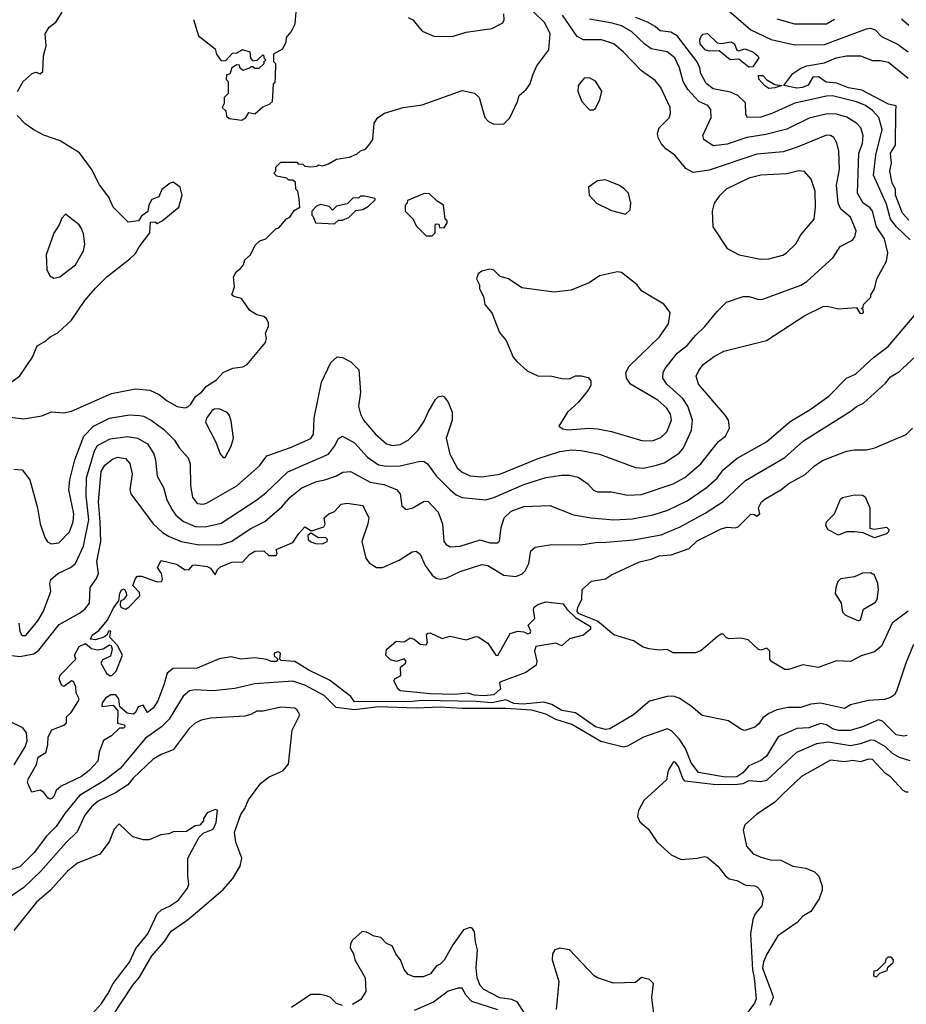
# Model space of a CAD drawing. Extents: x 1793424 to 1900092, y 321114 to 470632.
# Tile 245 of 256: x 1867094 to 1871545, y 441501 to 446446. Entities that reach past the tile are written whole.
import ezdxf

# ---------------------------------------------------------------- set-up
doc = ezdxf.new("R2010")
doc.units = 0

msp = doc.modelspace()

# ---------------------------------------------------------------- linework, layer by layer
at = {"layer": '0CON05XD'}
for points in [[(1867005, 444454.4), (1867115, 444440.8), (1867205, 444456.2), (1867254.1, 444475.9), (1867315, 444471.2), (1867355, 444480), (1867555, 444568.6), (1867675, 444592.5), (1867747.5, 444585), (1867794.2, 444564.2), (1867835, 444532), (1867885, 444503.8), (1867925, 444496.7), (1867938.3, 444501.7), (1867953.3, 444515), (1867976.1, 444553.9), (1868006.7, 444575), (1868032.5, 444605), (1868083, 444637), (1868116.4, 444673.6), (1868165, 444696.7), (1868215, 444702.5), (1868236.4, 444713.6), (1868327.5, 444825), (1868332.5, 444845), (1868328.3, 444871.7), (1868342.5, 444905), (1868342.5, 444925), (1868333, 444943), (1868320, 444955), (1868285, 444963.3), (1868250, 444985), (1868207.5, 445045), (1868170, 445055), (1868160, 445065), (1868172.5, 445105), (1868167.5, 445155), (1868180.7, 445179.3), (1868203, 445197), (1868217.5, 445215), (1868225, 445240), (1868252.5, 445265), (1868277, 445313), (1868300, 445335), (1868330, 445345), (1868380, 445395), (1868395, 445400), (1868433.6, 445446.4), (1868450, 445455), (1868471.7, 445488.3), (1868500, 445505), (1868497.5, 445545), (1868490, 445585), (1868480, 445595), (1868478.3, 445628.3), (1868465, 445640), (1868445, 445640), (1868435, 445650), (1868385, 445660), (1868370, 445675), (1868380, 445685), (1868380, 445705), (1868405, 445730), (1868485, 445730), (1868491.7, 445721.7), (1868515, 445720), (1868525, 445710), (1868555, 445707.5), (1868585, 445710), (1868595, 445717.5), (1868615, 445712.5), (1868645, 445722.5), (1868685, 445746.2), (1868750, 445755), (1868788.3, 445771.7), (1868805, 445787.5), (1868830, 445795), (1868847.5, 445815), (1868867.5, 445845), (1868873, 445927), (1868892.5, 445955), (1868925, 445976.7), (1869020, 446005), (1869115, 446018), (1869315, 446090), (1869377, 446077), (1869400, 446055), (1869430, 445955), (1869447.5, 445935), (1869475, 445921.2), (1869525, 445923.3), (1869555, 445952.5), (1869594, 446035), (1869601.2, 446065), (1869636.7, 446095), (1869656, 446124), (1869670.7, 446169.3), (1869690, 446215), (1869750, 446295), (1869756.9, 446375), (1869730.7, 446430.7), (1869562.5, 446595)], [(1870604.5, 446534.5), (1870764.2, 446395), (1870866.3, 446346.3), (1870985, 446319.5), (1871135, 446321.8), (1871345, 446400.5), (1871365, 446403.1), (1871388.8, 446395), (1871421.3, 446361.3), (1871505, 446321.9), (1871531.1, 446301.1), (1871554.7, 446284.7)], [(1867065, 444188.8), (1867106.1, 444186.1), (1867145.8, 444135.8), (1867184, 443995), (1867196.2, 443915), (1867220, 443845), (1867233, 443823), (1867252.9, 443812.9), (1867290.9, 443819.1), (1867345, 443874), (1867363.5, 443925), (1867365.5, 443965), (1867341.5, 444085), (1867345.6, 444135), (1867371.5, 444235), (1867416.5, 444355), (1867465, 444404.5), (1867545.4, 444444.6), (1867645, 444461.1), (1867695, 444458.1), (1867715, 444454.4), (1867754, 444434), (1867817.8, 444387.8), (1867870.8, 444335), (1867895, 444296.2), (1867940.8, 444245), (1867950.6, 444215), (1867952.5, 444105), (1867962.3, 444047.7), (1867985, 444016.2), (1868015, 444012.5), (1868031.7, 444018.3), (1868185, 444104.3), (1868298, 444205), (1868335, 444256), (1868453.2, 444296.8), (1868555, 444342), (1868568.6, 444365), (1868572, 444445), (1868609.2, 444625), (1868656, 444725), (1868687.7, 444752.3), (1868715, 444750), (1868757, 444727), (1868796.8, 444686.8), (1868804.4, 444575), (1868794.4, 444504.4), (1868804.3, 444465), (1868820.8, 444435), (1868880, 444365), (1868935, 444315.8), (1868965, 444307.1), (1869005, 444312.9), (1869043.8, 444335), (1869094, 444385), (1869125, 444430), (1869144.3, 444475.7), (1869181.7, 444538.3), (1869195, 444552.5), (1869215, 444556.7), (1869225, 444552.5), (1869245.8, 444525.8), (1869266, 444475), (1869266, 444435), (1869234.4, 444345), (1869253.7, 444263.7), (1869290, 444195), (1869315, 444173.1), (1869355, 444155.6), (1869415, 444149.4), (1869505, 444164.4), (1869697, 444243), (1869805, 444277.5), (1869865, 444285.6), (1869913.2, 444283.2), (1870005, 444264.3), (1870185, 444197.5), (1870225, 444194.3), (1870290.5, 444209.5), (1870328.9, 444221.1), (1870405, 444269.2), (1870425.8, 444295), (1870467.5, 444385), (1870471.9, 444435), (1870448.9, 444505), (1870423.1, 444543.1), (1870342.5, 444615), (1870322.5, 444645), (1870324.2, 444675), (1870334.2, 444695), (1870395, 444772), (1870445, 444810), (1870487.9, 444862.1), (1870534, 444905), (1870595, 444981.2), (1870642.7, 445027.3), (1870726.1, 445056.1), (1870756.1, 445056.1), (1870805, 445041.2), (1870825, 445042), (1871015, 445112.5), (1871045, 445131.2), (1871178.7, 445251.3), (1871213.3, 445306.7), (1871275, 445338.8), (1871286, 445355), (1871293.8, 445385), (1871265, 445454), (1871215.7, 445495), (1871203.6, 445525), (1871193.8, 445615), (1871210.5, 445695), (1871205.6, 445785.6), (1871197, 445827), (1871181.2, 445855), (1871165, 445864.2), (1871145, 445865.7), (1870996.7, 445805), (1870926.9, 445783.1), (1870795, 445770.5), (1870555, 445689.5), (1870475, 445679.2), (1870438.1, 445698.1), (1870383.3, 445765), (1870337.3, 445797.3), (1870313.8, 445825), (1870298.8, 445855), (1870296.2, 445875), (1870305, 445902.5), (1870355, 445952.5), (1870361.2, 445975), (1870358.8, 446005), (1870312.5, 446105), (1870285, 446141.2), (1870215, 446189.2), (1870124.2, 446285), (1870076, 446325), (1870015, 446344.4), (1869925, 446344.4), (1869892.2, 446362.2), (1869818.5, 446468.5)], [(1867084, 446085), (1867112.5, 446135), (1867157.5, 446175), (1867175, 446182.5), (1867196.4, 446173.6), (1867210, 446185), (1867213.3, 446265), (1867226.7, 446315), (1867222.5, 446375), (1867242.3, 446407.7), (1867275.8, 446434.2), (1867307, 446483)], [(1867967, 446447), (1867992.5, 446365), (1868075, 446300), (1868083, 446273), (1868105, 446240), (1868128.3, 446241.7), (1868161.7, 446278.3), (1868185, 446280), (1868213.3, 446296.7), (1868250, 446285), (1868252.5, 446252.5), (1868265, 446240), (1868287, 446243), (1868315, 446270), (1868320, 446265), (1868320, 446255), (1868330, 446245), (1868320, 446235), (1868320, 446225), (1868295, 446200), (1868275, 446200), (1868265, 446210), (1868255, 446210), (1868248.3, 446201.7), (1868215, 446190), (1868201.7, 446201.7), (1868198.3, 446218.3), (1868185, 446220), (1868160, 446205), (1868148.3, 446171.7), (1868131.7, 446168.3), (1868130, 446145), (1868140, 446135), (1868140, 446075), (1868120, 446055), (1868120, 446025), (1868110, 446005), (1868128.3, 445988.3), (1868131.7, 445961.7), (1868145, 445950), (1868209.3, 445940.7), (1868230, 445955), (1868245, 445980), (1868275, 445972.5), (1868315, 446007.5), (1868348.3, 446021.7), (1868362.5, 446035), (1868368.3, 446121.7), (1868377, 446133), (1868378.3, 446158.3), (1868380, 446225), (1868370, 446235), (1868370, 446275), (1868415, 446300), (1868432.5, 446335), (1868433, 446357), (1868457.5, 446385), (1868477.5, 446425), (1868482.5, 446485)], [(1869045, 446457.5), (1869067.5, 446445), (1869115, 446387.5), (1869173.6, 446363.6), (1869265, 446361.2), (1869335, 446382.5), (1869465, 446402), (1869519.3, 446430.7), (1869526.7, 446445), (1869523.8, 446475)], [(1871565, 445340.8), (1871495, 445406.5), (1871465.4, 445445), (1871445, 445520), (1871380.5, 445665), (1871392.7, 445765), (1871424.6, 445895), (1871407.8, 445955), (1871375, 445989.4), (1871340, 446015), (1871295, 446032.7), (1871175, 446063.9), (1871145, 446062.5), (1870985, 446026.5), (1870870, 445975), (1870815, 445955.6), (1870747.5, 445955), (1870739.3, 445969.3), (1870737.6, 446027.6), (1870700, 446065), (1870662, 446082), (1870575, 446098.9), (1870540, 446125), (1870512.9, 446175), (1870508.1, 446205), (1870494.7, 446234.7), (1870395.3, 446365.3), (1870362.6, 446382.6), (1870310.2, 446390.2), (1870285, 446412.1), (1870245, 446433.8), (1870186.9, 446456.9)], [(1867090, 443415), (1867094.3, 443375), (1867105, 443353.8), (1867125, 443354.2), (1867185, 443427.5), (1867214.4, 443475), (1867250, 443575), (1867246.2, 443615), (1867251.2, 443635), (1867285, 443664), (1867348.8, 443695), (1867374.5, 443715.5), (1867415, 443801.2), (1867441.3, 443935), (1867428.4, 444055), (1867429.6, 444145), (1867469.8, 444280.2), (1867485, 444307.1), (1867549.1, 444340.9), (1867635, 444353.5), (1867685, 444344.4), (1867735, 444315.7), (1867767.8, 444265), (1867776.7, 444235), (1867784.3, 444154.3), (1867816.6, 444096.6), (1867833.1, 444035), (1867858.9, 443985), (1867878.1, 443958.1), (1867916, 443926), (1867975, 443900), (1868025, 443899.5), (1868105, 443918.1), (1868285.4, 444034.6), (1868330.2, 444069.8), (1868440, 444175), (1868645, 444264.3), (1868675, 444303.8), (1868695, 444343.3), (1868715, 444353.8), (1868775, 444321.4), (1868839.8, 444249.8), (1868895, 444210.9), (1868935, 444204.4), (1869005, 444205.5), (1869105, 444229.2), (1869125, 444228), (1869142, 444215), (1869185, 444155.8), (1869255.8, 444085), (1869285, 444060), (1869315, 444045.7), (1869434.3, 444034.3), (1869475, 444046.5), (1869625, 444112.2), (1869735, 444146.9), (1869815, 444159.4), (1869855, 444158.6), (1869897.9, 444147.9), (1869946.2, 444115), (1869975, 444083.8), (1869994.3, 444074.3), (1870065, 444074.3), (1870145, 444058.6), (1870215, 444061.9), (1870375, 444115.6), (1870433, 444147), (1870513.8, 444216.2), (1870603, 444327), (1870636.7, 444355), (1870657.5, 444395), (1870652.5, 444435), (1870635, 444460), (1870502, 444615), (1870490, 444655), (1870503.8, 444685), (1870525.7, 444714.3), (1870580, 444755), (1870628.8, 444781.2), (1870842.5, 444835), (1871035, 444960.8), (1871127.5, 445005), (1871147.7, 445007.7), (1871205, 444993.8), (1871295, 445000), (1871311.7, 444971.7), (1871325, 444970), (1871330, 444975), (1871328.3, 444988.3), (1871320, 444995), (1871328.3, 445001.7), (1871330, 445015), (1871367, 445053), (1871367.5, 445065), (1871386.2, 445095), (1871396.7, 445145), (1871445, 445232.5), (1871452.5, 445275), (1871435.3, 445345.3), (1871396.2, 445405), (1871374.6, 445484.6), (1871362.4, 445502.4), (1871328.6, 445525), (1871299.4, 445575), (1871307.5, 445775), (1871324.6, 445825), (1871328.1, 445865), (1871316.4, 445903.6), (1871296, 445925), (1871246.1, 445956.1), (1871195, 445971.5), (1871147.1, 445972.9), (1871058, 445952), (1870945, 445896.5), (1870840.2, 445869.8), (1870745, 445854.5), (1870645, 445821.5), (1870575, 445812.5), (1870528.8, 445845), (1870522.9, 445865), (1870565.6, 445955), (1870564.2, 445995), (1870548, 446015), (1870504.2, 446035), (1870448.1, 446095), (1870424.4, 446135), (1870406.9, 446205), (1870382.9, 446255), (1870345, 446284.3), (1870265, 446300), (1870232.6, 446322.6), (1870165, 446386.7), (1870116, 446415), (1870068.4, 446428.4), (1869955, 446447.8)], [(1870895, 446450.6), (1870984.5, 446424.5), (1871145, 446424.4), (1871185, 446447.8)], [(1871520.3, 446450.3), (1871558, 446418)], [(1870755, 446208.1), (1870705, 446247.5), (1870660, 446245), (1870605, 446289.2), (1870555, 446287.8), (1870535, 446294.4), (1870510.4, 446325), (1870508.5, 446345), (1870515, 446363.8), (1870525, 446374), (1870547, 446377), (1870595, 446328.9), (1870615, 446326.4), (1870665.5, 446335.5), (1870682.5, 446325), (1870695, 446292.5), (1870705, 446290), (1870735, 446299.4), (1870775, 446284.4), (1870800, 446265), (1870804.2, 446255), (1870775, 446208.9), (1870755, 446208.1)], [(1871558.5, 445438.5), (1871525.4, 445475), (1871491.2, 445565), (1871490.4, 445595), (1871473.6, 445625), (1871463.1, 445685), (1871470, 445725), (1871466.5, 445775), (1871490.4, 445815), (1871492.7, 445982.7), (1871493.3, 446013.3), (1871455, 446022.5), (1871322, 446092), (1871255, 446103.2), (1871196.9, 446126.9), (1871142.8, 446132.8), (1871105, 446158.8), (1871075, 446156.7), (1871053.2, 446116.8), (1871023.3, 446105), (1870995, 446102.3), (1870930, 446115), (1870975, 446175.8), (1871015, 446202.5), (1871045, 446214), (1871135, 446230), (1871192.5, 446255), (1871245, 446264.2), (1871315, 446264.2), (1871375, 446240.8), (1871415, 446241.1), (1871455, 446233.3), (1871555, 446151.9)], [(1870855, 446100), (1870835, 446113.8), (1870805, 446147.5), (1870803.8, 446165), (1870825, 446165.8), (1870844.2, 446144.2), (1870885, 446120), (1870920, 446115), (1870885, 446103.8), (1870855, 446100)], [(1869975, 445992.5), (1869985, 446000), (1870006.7, 446045), (1870017, 446087), (1869985, 446137.5), (1869955, 446153.3), (1869928.3, 446151.7), (1869897.5, 446115), (1869896.7, 446085), (1869916.7, 446035), (1869955, 445992.5), (1869975, 445992.5)], [(1867055, 444626.7), (1867095, 444657.5), (1867158.3, 444751.7), (1867182.3, 444807.7), (1867220.7, 444829.3), (1867246.4, 444853.6), (1867285, 444873.3), (1867355, 444936.2), (1867422, 445035), (1867475, 445098), (1867531.2, 445155), (1867647.5, 445245), (1867675, 445272.5), (1867693.3, 445305), (1867747.5, 445375), (1867751.7, 445428.3), (1867775, 445430), (1867785, 445422.5), (1867810, 445435), (1867892.5, 445505), (1867910, 445565), (1867900, 445605), (1867865, 445630), (1867850, 445625), (1867807, 445593), (1867793, 445557), (1867757, 445543), (1867742.5, 445515), (1867737, 445483), (1867705, 445460), (1867690, 445435), (1867638.3, 445428.3), (1867563.3, 445505), (1867541.2, 445555), (1867495, 445616.7), (1867454, 445695), (1867395, 445776.7), (1867297.7, 445837.7), (1867215, 445866.7), (1867165, 445892.5), (1867122.3, 445922.3), (1867082, 445965)], [(1870812.7, 445242.7), (1870855, 445244.3), (1870925.8, 445264.2), (1870944.2, 445275.8), (1870990.5, 445319.5), (1871016, 445365), (1871082, 445445), (1871090, 445505), (1871086.7, 445585), (1871068, 445645), (1871034.2, 445684.2), (1871005, 445687.1), (1870945, 445671.9), (1870815, 445665.5), (1870755, 445649.4), (1870641.2, 445595), (1870605, 445560), (1870580, 445525), (1870570, 445485), (1870573.8, 445405), (1870645, 445296.7), (1870705.9, 445265.9), (1870812.7, 445242.7)], [(1870135, 445470), (1870158.3, 445491.7), (1870162.5, 445525), (1870150, 445575), (1870130, 445595), (1870105, 445612.5), (1870035, 445642.5), (1869995, 445637.5), (1869950, 445605), (1869952.5, 445565), (1869990, 445525), (1870065, 445487.5), (1870135, 445470)], [(1869165, 445360), (1869180, 445375), (1869180, 445415), (1869185, 445420), (1869198.3, 445418.3), (1869201.7, 445401.7), (1869225, 445400), (1869240, 445425), (1869240, 445435), (1869230, 445445), (1869222.5, 445515), (1869190, 445535), (1869151.7, 445571.7), (1869125, 445572.5), (1869041.7, 445538.3), (1869040, 445525), (1869030, 445515), (1869030, 445485), (1869070, 445445), (1869085, 445410), (1869135, 445360), (1869165, 445360)], [(1868675, 445420), (1868695, 445440), (1868715, 445440), (1868747, 445453), (1868781.7, 445488.3), (1868817, 445493), (1868845, 445510), (1868878.3, 445541.7), (1868878.3, 445548.3), (1868825, 445560), (1868805, 445560), (1868795, 445550), (1868768.3, 445551.7), (1868738.3, 445521.7), (1868685, 445510), (1868665, 445490), (1868647, 445507), (1868605, 445517.5), (1868585, 445510), (1868560, 445485), (1868560, 445465), (1868568.3, 445458.3), (1868580, 445425), (1868675, 445420)], [(1867265, 445147.5), (1867295, 445153.8), (1867373.8, 445215), (1867413.8, 445285), (1867421.7, 445318.3), (1867415, 445370), (1867405, 445397.5), (1867392.5, 445415), (1867325, 445470), (1867305, 445450), (1867292.5, 445415), (1867266.4, 445373.6), (1867226.7, 445265), (1867230.7, 445190.7), (1867245, 445160), (1867265, 445147.5)], [(1870221.7, 444331.7), (1870275, 444332.9), (1870312, 444348), (1870343.6, 444376.4), (1870365.6, 444435), (1870361.9, 444465), (1870342.5, 444495), (1870297.5, 444535), (1870161.2, 444615), (1870140, 444645), (1870136.4, 444673.6), (1870154.1, 444705.9), (1870306.8, 444853.2), (1870351.2, 444918.8), (1870358.8, 444975), (1870327.7, 445017.7), (1870215, 445083.8), (1870193.9, 445113.9), (1870115, 445176.7), (1870095, 445180), (1870005, 445158.8), (1869952.5, 445125), (1869862.7, 445087.3), (1869775, 445076.9), (1869615, 445100), (1869547.5, 445145), (1869506.4, 445156.4), (1869475, 445187.5), (1869455, 445192.5), (1869415, 445182.5), (1869395, 445170), (1869387.5, 445145), (1869402.5, 445115), (1869402.5, 445095), (1869423.3, 445055), (1869430, 445015), (1869463.6, 444973.6), (1869502.5, 444875), (1869536.7, 444835), (1869571.7, 444751.7), (1869590, 444730), (1869641.7, 444681.7), (1869695, 444656.7), (1869765, 444656.2), (1869815, 444643.3), (1869855, 444642.5), (1869885, 444657.5), (1869915, 444657.5), (1869948.3, 444648.3), (1869961.7, 444631.7), (1869961.7, 444608.3), (1869947.5, 444585), (1869900, 444525), (1869844.4, 444475.6), (1869800, 444405), (1869821.2, 444391.2), (1869845.9, 444385.9), (1869955, 444394.4), (1869995, 444391.9), (1870065, 444378.6), (1870221.7, 444331.7)], [(1867055, 443252.7), (1867095, 443247.1), (1867165, 443260.9), (1867190.2, 443279.8), (1867291.9, 443408.1), (1867394.6, 443465.4), (1867420.8, 443485), (1867444.4, 443515), (1867448.6, 443595), (1867480.2, 443639.8), (1867489.5, 443665), (1867481.8, 443725), (1867501.3, 443825), (1867498.3, 443925), (1867489.6, 444025), (1867503, 444177), (1867520.9, 444209.1), (1867560.8, 444239.2), (1867585, 444249.4), (1867625, 444242.9), (1867647.2, 444217.2), (1867659.5, 444165), (1867646.9, 444085), (1867651.4, 444065), (1867763.7, 443913.7), (1867810.9, 443870.9), (1867845, 443850), (1867905.5, 443825.5), (1867995, 443809.2), (1868105, 443810), (1868155, 443825.6), (1868255, 443890.6), (1868324.5, 443925.5), (1868410.7, 443999.3), (1868451.2, 444048.8), (1868511.2, 444095), (1868585, 444126.9), (1868625.4, 444134.6), (1868683.8, 444155), (1868716.6, 444173.4), (1868755, 444177.5), (1868853.8, 444123.8), (1868921.7, 444111.7), (1868986.6, 444086.6), (1869004, 444065), (1869013.3, 444005), (1869035, 443986.7), (1869067.5, 443995), (1869125, 444028), (1869145, 444026), (1869195, 443973.3), (1869215.9, 443914.1), (1869224.2, 443825), (1869235, 443810), (1869255, 443798.8), (1869305, 443802.5), (1869405, 443834), (1869455, 443819.2), (1869495, 443818.8), (1869502.3, 443827.7), (1869510.6, 443895), (1869526.9, 443945), (1869561.5, 443978.5), (1869625, 444001.1), (1869755.9, 444005.9), (1869875, 443959.2), (1869963.5, 443943.5), (1870075.6, 443934.4), (1870170.5, 443939.5), (1870275, 443958.9), (1870347.8, 443982.2), (1870445, 444028.9), (1870540.8, 444095), (1870595, 444144.2), (1870625.8, 444185), (1870696.2, 444243.8), (1870843.6, 444326.4), (1870962.4, 444427.6), (1871062.1, 444487.9), (1871156.2, 444555), (1871244.5, 444645.5), (1871290, 444665), (1871381.1, 444748.9), (1871454, 444805), (1871595, 444970)], [(1871581.7, 443308.3), (1871542.2, 443215), (1871495, 443073.3), (1871485, 443056.2), (1871465, 443042), (1871435, 443032.5), (1871355, 443027.5), (1871265.6, 443004.4), (1871235, 442986.2), (1871114.3, 443014.3), (1871065, 443008.1), (1871015, 442991.1), (1870952.5, 442992.5), (1870895, 442980), (1870855, 442962.5), (1870825, 442940), (1870805, 442910), (1870785, 442892.5), (1870735, 442876.7), (1870713.6, 442883.6), (1870652.5, 442925), (1870520.9, 442950.9), (1870465, 442998), (1870405, 443038), (1870375, 443048), (1870345, 443047.5), (1870255.8, 443024.2), (1870175, 442954.3), (1870056.7, 442885), (1870035, 442881.4), (1869985, 442893.9), (1869885, 442965.6), (1869815, 442977.1), (1869765, 443007.5), (1869725, 443018.8), (1869621, 443009), (1869575, 443012.3), (1869535, 443029.8), (1869464.3, 443015.7), (1869385, 443021.4), (1869115, 443027.2), (1869065, 443021.5), (1868775, 443020.6), (1868756.7, 443046.7), (1868649.6, 443129.6), (1868545, 443179.5), (1868475, 443222), (1868407.5, 443227.5), (1868400, 443235), (1868403.3, 443265), (1868391.7, 443271.7), (1868371.2, 443265), (1868371.2, 443251.2), (1868390, 443235), (1868385, 443223.3), (1868357, 443223), (1868335, 443233.3), (1868275, 443240.8), (1868205, 443234.3), (1868155, 443246), (1868095, 443236.2), (1867985, 443189.2), (1867865, 443186.9), (1867834.3, 443165), (1867818.1, 443105), (1867788.1, 443025), (1867765, 442989.2), (1867735, 442966.2), (1867713.6, 443003.6), (1867688.8, 442995), (1867675, 442966), (1867665, 442957.8), (1867633.4, 442963.4), (1867597.5, 442995), (1867592.5, 443035), (1867577.5, 443055), (1867552.5, 443055), (1867525, 443038.8), (1867508, 443015), (1867507, 442997), (1867563.9, 443003.9), (1867587.5, 442975), (1867585, 442912.5), (1867620, 442905), (1867622.5, 442895), (1867615, 442887.5), (1867595, 442887.5), (1867555, 442848.8), (1867515, 442825.6), (1867493, 442767), (1867487.2, 442722.8), (1867443.8, 442675), (1867404.3, 442645), (1867302.5, 442597.5), (1867278, 442575), (1867265.7, 442545), (1867255, 442534.2), (1867245, 442530.8), (1867235, 442537.5), (1867215.5, 442565.5), (1867196.3, 442576.3), (1867155, 442566.2), (1867134.1, 442615), (1867137.9, 442635), (1867177.8, 442705), (1867187.2, 442742.8), (1867225, 442766.2), (1867235.5, 442805), (1867236.9, 442845), (1867255, 442880), (1867315, 442902.5), (1867330, 442915), (1867330, 442945), (1867353, 442967), (1867390, 443025), (1867392.5, 443035), (1867377.5, 443065), (1867376, 443095), (1867365, 443122.5), (1867355, 443126), (1867315, 443097.5), (1867303.9, 443103.9), (1867293.1, 443135), (1867296.7, 443155), (1867375.6, 443235), (1867370, 443255), (1867392.3, 443297.7), (1867425, 443312.5), (1867455, 443287.5), (1867485, 443281.5), (1867513.1, 443286.9), (1867545, 443306.2), (1867553.6, 443303.6), (1867559.2, 443285), (1867550.9, 443249.1), (1867509.5, 443230.5), (1867501.2, 443215), (1867529.5, 443165), (1867545, 443151.8), (1867556.7, 443153.3), (1867578.5, 443175), (1867610.8, 443255), (1867585, 443303.3), (1867546.2, 443345), (1867552.5, 443375), (1867540, 443375), (1867532.5, 443355), (1867515.8, 443344.2), (1867475, 443332), (1867450, 443335), (1867457.5, 443355), (1867491.7, 443378.3), (1867535, 443430), (1867565, 443492.5), (1867592.5, 443527.5), (1867596.7, 443565), (1867605, 443582.5), (1867618.3, 443588.3), (1867629.3, 443569.3), (1867630, 443555), (1867615.7, 443534.3), (1867600, 443525), (1867598.8, 443505), (1867604.2, 443494.2), (1867625, 443485.7), (1867642.5, 443495), (1867697, 443553), (1867695, 443570), (1867662.5, 443605), (1867675, 443640), (1867685, 443651.2), (1867705, 443651.2), (1867785, 443622.5), (1867806, 443625), (1867811.9, 443635), (1867805.4, 443665.4), (1867786.2, 443695), (1867805, 443730), (1867881.7, 443711.7), (1867925, 443683.3), (1867944.5, 443685.5), (1867964, 443706), (1867975, 443708.9), (1868035, 443700), (1868051.7, 443691.7), (1868075, 443657.5), (1868086.7, 443685), (1868102.2, 443697.8), (1868158.6, 443721.4), (1868215, 443723.5), (1868248.8, 443761.2), (1868275, 443776.7), (1868319.2, 443779.2), (1868345, 443754.6), (1868382.5, 443755), (1868386.7, 443765), (1868382.5, 443785), (1868465, 443820), (1868495, 443866.2), (1868525, 443898.8), (1868555, 443880), (1868565, 443880), (1868620.7, 443899.3), (1868627.1, 443912.9), (1868623.3, 443945), (1868646.3, 443963.7), (1868675, 443976), (1868707.5, 444012.5), (1868737.8, 444017.8), (1868816.4, 444006.4), (1868846.7, 443945), (1868842.5, 443915), (1868811.5, 443825), (1868832.2, 443742.2), (1868848.1, 443718.1), (1868885, 443695.7), (1868915, 443695.6), (1868998.8, 443731.2), (1869065, 443773.3), (1869085, 443776.7), (1869105, 443762.5), (1869129.2, 443705), (1869165, 443656.2), (1869185, 443640.8), (1869205, 443635.8), (1869235, 443640.8), (1869305.4, 443674.6), (1869415, 443709.4), (1869445, 443705.7), (1869525, 443656.5), (1869585, 443649.1), (1869617, 443663), (1869632, 443678), (1869650.9, 443715), (1869660.6, 443779.4), (1869682.7, 443797.3), (1869765, 443810), (1869911.7, 443808.3), (1869985, 443820.6), (1870038.7, 443821.3), (1870176.2, 443833.8), (1870315, 443859.5), (1870410.6, 443899.4), (1870535, 443967.1), (1870625, 444025.7), (1870738.6, 444131.4), (1870935, 444247.1), (1871029.1, 444330.9), (1871268.9, 444481.1), (1871295, 444504), (1871330.3, 444519.7), (1871439.8, 444620.2), (1871465, 444652.5), (1871510.9, 444679.1), (1871525.6, 444694.4), (1871615, 444776.2)], [(1868125, 444247.5), (1868156.2, 444305), (1868167.5, 444345), (1868155, 444430), (1868147.7, 444457.7), (1868135, 444473.3), (1868095, 444491.2), (1868070.8, 444489.2), (1868058.3, 444481.7), (1868032.5, 444445), (1868027.5, 444425), (1868078.8, 444325), (1868100, 444265), (1868115, 444247.5), (1868125, 444247.5)], [(1871554.4, 443475.6), (1871474.4, 443415.6), (1871419.7, 443300.3), (1871385, 443271.2), (1871318.3, 443251.7), (1871265, 443222.5), (1871193.9, 443226.1), (1871103, 443193), (1871026.4, 443206.4), (1870955, 443183.3), (1870935, 443182.5), (1870870.7, 443220.7), (1870860, 443235), (1870860, 443275), (1870845, 443290), (1870815, 443280), (1870803, 443283), (1870751.7, 443331.7), (1870715, 443340), (1870655, 443336.7), (1870641.7, 443341.7), (1870625, 443360), (1870615, 443360), (1870595, 443346.7), (1870514.1, 443275.9), (1870485, 443266), (1870375, 443266.2), (1870345, 443282.5), (1870305, 443280), (1870255, 443286.2), (1870224.1, 443294.1), (1870175, 443326.2), (1870077.3, 443357.3), (1869995, 443426), (1869903, 443463), (1869893.3, 443473.3), (1869896, 443495), (1869915.7, 443535), (1869918, 443585), (1869965, 443626.2), (1870035, 443638.6), (1870065, 443658.6), (1870205, 443724), (1870265, 443736), (1870305, 443752.9), (1870365, 443758), (1870455, 443790), (1870495, 443828.1), (1870615, 443889.2), (1870645, 443897.1), (1870686, 443894), (1870701.7, 443898.3), (1870765, 443962.5), (1870781.7, 443961.7), (1870795, 443952.5), (1870810, 443965), (1870802.5, 443995), (1870818.8, 444025), (1870835, 444038), (1870914.4, 444085.6), (1870955, 444117.5), (1871037.6, 444162.4), (1871084.6, 444205.4), (1871125, 444232), (1871245, 444278.6), (1871285, 444285.7), (1871345, 444286), (1871387.5, 444295), (1871545, 444362), (1871576.7, 444395)], [(1871385, 443844.2), (1871329.3, 443869.3), (1871285, 443873.8), (1871245, 443873.3), (1871205, 443857.5), (1871153.6, 443883.6), (1871141.2, 443905), (1871144, 443925), (1871183.8, 443965), (1871215, 444038.8), (1871225, 444046.2), (1871285, 444060), (1871325, 444057.5), (1871339.3, 444049.3), (1871362.5, 443995), (1871361.7, 443891.7), (1871385, 443887.5), (1871445, 443897.5), (1871457.5, 443885), (1871456.1, 443873.9), (1871445.9, 443864.1), (1871385, 443844.2)], [(1868615, 443813.3), (1868637.5, 443825), (1868640, 443835), (1868630, 443845), (1868595, 443843.8), (1868555, 443867.5), (1868540, 443855), (1868542, 443835), (1868555, 443824.2), (1868580, 443815), (1868615, 443813.3)], [(1871305, 443427.5), (1871315, 443432.5), (1871330, 443485), (1871390, 443520), (1871398.8, 443535), (1871406, 443585), (1871402, 443615), (1871385.8, 443655.8), (1871365, 443668.8), (1871325, 443666), (1871285, 443648.8), (1871215, 443638), (1871201.2, 443625), (1871191.2, 443595), (1871187.5, 443565), (1871217.5, 443515), (1871225, 443470), (1871240, 443455), (1871305, 443427.5)], [(1869425, 443049.8), (1869375, 443053.9), (1869345, 443063.5), (1869275, 443057.5), (1869155, 443060.2), (1869005, 443076.2), (1868995, 443083.3), (1868972.5, 443125), (1868977.5, 443135), (1869007.5, 443152.5), (1869005.8, 443195), (1869031.2, 443215), (1869033.8, 443225), (1869025, 443236), (1868985, 443222.5), (1868955, 443230.6), (1868932.2, 443255), (1868935, 443283.8), (1868984.6, 443325.4), (1869025, 443321.1), (1869055, 443341.2), (1869074.7, 443334.7), (1869105, 443309.5), (1869134.3, 443305.7), (1869141.7, 443318.3), (1869135.8, 443355), (1869143.3, 443365), (1869155, 443367.1), (1869215, 443338.9), (1869255, 443350), (1869335, 443331.2), (1869385, 443348), (1869395, 443346.2), (1869444.6, 443314.6), (1869484.2, 443255), (1869495, 443253.3), (1869557.2, 443362.8), (1869595, 443374.4), (1869625, 443372.5), (1869645, 443361.9), (1869656.9, 443365), (1869660.6, 443375), (1869647.5, 443405), (1869680.5, 443439.5), (1869673.6, 443483.6), (1869676.9, 443495), (1869695, 443509.1), (1869735, 443522), (1869822.3, 443512.3), (1869840.8, 443485), (1869885, 443443.3), (1869959.3, 443399.3), (1869960, 443385), (1869925, 443354.4), (1869855, 443336.9), (1869815, 443301.2), (1869785, 443315.4), (1869685, 443298.8), (1869679.2, 443275), (1869690.8, 443225), (1869686.4, 443203.6), (1869635, 443167.1), (1869509.5, 443120.5), (1869502.5, 443115), (1869508.6, 443085), (1869475, 443054.7), (1869425, 443049.8)], [(1871549.3, 442850.7), (1871532.7, 442847.3), (1871493.8, 442855), (1871425, 442923.1), (1871405, 442930.5), (1871324.6, 442895.4), (1871262.9, 442877.1), (1871205, 442876.2), (1871175, 442885.5), (1871145, 442904.5), (1871115, 442911.8), (1871055, 442890.5), (1870995, 442886.5), (1870902.5, 442845), (1870843.1, 442746.9), (1870815, 442725.6), (1870755, 442699.1), (1870725, 442664.1), (1870695, 442643.8), (1870635, 442642.4), (1870501.2, 442665), (1870465, 442713.8), (1870436.5, 442786.5), (1870404.1, 442834.1), (1870366.7, 442875), (1870345, 442884), (1870225, 442842.9), (1870145, 442797.1), (1870125, 442792.5), (1870011.6, 442821.6), (1869865.7, 442905.7), (1869785, 442931.3), (1869735, 442958.1), (1869665, 442978.2), (1869535, 442987.5), (1869315, 442987.4), (1869205, 442993.5), (1869085, 442988.3), (1868895, 442995.4), (1868775, 442980.5), (1868682.6, 442992.6), (1868622.4, 443052.4), (1868525, 443104.6), (1868465, 443123.5), (1868275, 443110), (1868175, 443086.9), (1868065.7, 443075.7), (1867975, 443080.5), (1867946.7, 443075), (1867915, 443048), (1867845, 442932.5), (1867805.8, 442895), (1867725, 442837.8), (1867598.5, 442685), (1867520.6, 442625), (1867395, 442549.5), (1867320.6, 442459.4)], [(1867562.5, 441445), (1867662.6, 441597.4), (1867695, 441637.1), (1867757.3, 441745), (1867818.9, 441815), (1867855, 441868.6), (1867935, 441923.2), (1867996.8, 441975), (1868115, 442077.8), (1868165, 442133.1), (1868200.7, 442195), (1868209.4, 442235), (1868178.5, 442315), (1868173.1, 442365), (1868203.8, 442455), (1868224.8, 442485.2), (1868242.6, 442527.4), (1868305, 442611.9), (1868346.3, 442643.7), (1868415, 442673.5), (1868442.9, 442707.1), (1868462.4, 442877.6), (1868500, 442955), (1868487.9, 442977.9), (1868475, 442988), (1868405.9, 442994.1), (1868316.1, 442973.9), (1868285, 442973.8), (1868255, 442956.2), (1868225, 442948.8), (1868052.3, 442937.7), (1868005, 442928.8), (1867975, 442913.8), (1867945, 442886.7), (1867865, 442780), (1867805, 442756), (1867765, 442732.5), (1867663.4, 442636.6), (1867636.4, 442603.6), (1867575, 442562.9), (1867488.2, 442521.8), (1867455, 442493.1), (1867420.7, 442450.7), (1867382.7, 442367.3), (1867326.9, 442313.1), (1867200.1, 442169.9), (1867115, 442087.1), (1867025, 442025.7)], [(1867065.7, 442704.3), (1867122.3, 442795), (1867131.2, 442825), (1867127.8, 442865), (1867109.2, 442889.2), (1867035, 442926.5)], [(1871565, 442724.4), (1871510.6, 442740.6), (1871475, 442761.2), (1871441.1, 442795), (1871385, 442826.7), (1871365, 442827.1), (1871315, 442809.1), (1871265, 442799.6), (1871155, 442816.9), (1871095, 442810), (1870994, 442765), (1870843.8, 442625), (1870815, 442617.9), (1870755, 442622.7), (1870725, 442609.2), (1870685, 442602.9), (1870574.8, 442605.2), (1870435, 442622.1), (1870422.5, 442635), (1870402.1, 442695), (1870385, 442716.5), (1870375, 442717.8), (1870349.6, 442675), (1870340.9, 442629.1), (1870227.5, 442525), (1870200, 442475), (1870196, 442445), (1870207, 442417), (1870250.3, 442380.3), (1870295, 442316.2), (1870365, 442252.5), (1870415, 442228.6), (1870494.5, 442234.5), (1870532.7, 442242.7), (1870545, 442239.4), (1870599.2, 442195), (1870635, 442148), (1870655, 442131.2), (1870695, 442123.3), (1870738.8, 442098.8), (1870785, 442095.8), (1870798.7, 442088.7), (1870812.5, 442072.5), (1870826.2, 442035), (1870820.6, 441995), (1870786, 441955), (1870775, 441926.7), (1870762.9, 441855), (1870772.3, 441675), (1870782, 441635), (1870791.2, 441528.8), (1870782.7, 441507.3), (1870725, 441428.1)], [(1871555, 442566), (1871545, 442565.8), (1871528.8, 442575), (1871465, 442644), (1871440.3, 442660.3), (1871375, 442730), (1871355, 442732.5), (1871315, 442719.4), (1871276.1, 442726.1), (1871235, 442718.9), (1871165, 442726.9), (1871018.8, 442645), (1870925, 442555.8)], [(1870925, 442555.8), (1870885, 442516.2), (1870792.5, 442455), (1870735, 442402.5), (1870726.7, 442375), (1870743.3, 442295), (1870776.2, 442256.2), (1870815, 442240), (1870863.6, 442226.4), (1870915, 442225.7), (1870975, 442195.8), (1871040, 442185), (1871085, 442166.7), (1871106.7, 442145), (1871122.5, 442095), (1871122.5, 442075), (1871108.3, 442031.7), (1871065, 441967.5), (1871025.9, 441944.1), (1870997.3, 441912.7), (1870900, 441845), (1870845, 441753.8), (1870828.5, 441715), (1870823.1, 441683.1), (1870875.6, 441545), (1870876.7, 441535), (1870859.6, 441495)], [(1867320.6, 442459.4), (1867276.7, 442395), (1867228.9, 442345), (1867166.4, 442263.6), (1867095, 442191.5), (1867044.3, 442174.3)], [(1867460, 441455), (1867504.4, 441505), (1867536.6, 441553.4), (1867564.1, 441605.9), (1867645, 441712.5), (1867677.8, 441782.2), (1867737.8, 441855), (1867784, 441955), (1867806.2, 441975), (1867846.6, 441993.4), (1867891.2, 442025), (1867936.7, 442085), (1867943.3, 442105), (1867937.5, 442145), (1867937.5, 442235), (1867995, 442340), (1868015, 442360), (1868065, 442380), (1868080, 442415), (1868087, 442477), (1868075, 442480), (1868035, 442462.5), (1868017.5, 442435), (1868017, 442423), (1867998.3, 442401.7), (1867975, 442397.5), (1867931.7, 442368.3), (1867865, 442367.5), (1867843, 442357), (1867802.5, 442352.5), (1867745, 442327.5), (1867715, 442326.7), (1867661.7, 442341.7), (1867593, 442407), (1867569.3, 442380.7), (1867543.6, 442316.4), (1867496.7, 442255), (1867385, 442210), (1867335, 442170), (1867248.6, 442075), (1867179.2, 442015), (1867065, 441872.5)], [(1869655.5, 441415), (1869592.6, 441512.6), (1869565, 441525.6), (1869504.2, 441534.2), (1869425, 441575.6), (1869405.4, 441595.4), (1869391.2, 441635), (1869386.1, 441685), (1869393.2, 441775), (1869382.2, 441815), (1869378.1, 441865), (1869365, 441883.3), (1869355, 441886.7), (1869322.5, 441875), (1869269.3, 441800.7), (1869225, 441723.3), (1869205, 441702.5), (1869185, 441692.5), (1869156.7, 441655), (1869120.5, 441639.5), (1869075, 441638.8), (1869045, 441651.2), (1869025, 441676.7), (1869006.7, 441725), (1868982, 441755), (1868964.2, 441794.2), (1868935, 441807.1), (1868906.4, 441836.4), (1868873.2, 441843.2), (1868835, 441863.8), (1868812.7, 441867.3), (1868765, 441823.8), (1868754.4, 441805), (1868752.9, 441785), (1868770, 441755), (1868776, 441725), (1868828, 441635), (1868832.5, 441565), (1868806.2, 441525), (1868765, 441501.1)], [(1870283.1, 441415), (1870266.9, 441535), (1870275.5, 441605), (1870256.2, 441625), (1870215, 441636.7), (1870185, 441610), (1870075, 441607.5), (1869995, 441634.4), (1869978.8, 441645), (1869853.8, 441775), (1869806, 441784), (1869780, 441775), (1869768.8, 441755), (1869767.5, 441725), (1869801.4, 441615), (1869787.1, 441475)], [(1871395, 441640), (1871411.7, 441658.3), (1871448.3, 441671.7), (1871451.7, 441688.3), (1871478.3, 441711.7), (1871480, 441725), (1871468.3, 441738.3), (1871451.7, 441738.3), (1871441.7, 441728.3), (1871438.3, 441711.7), (1871398.3, 441671.7), (1871381.7, 441668.3), (1871380, 441645), (1871395, 441640)], [(1869495, 441473.9), (1869364.3, 441515), (1869335.6, 441545), (1869315, 441582), (1869295, 441582.5), (1869245, 441567.1), (1869172, 441512), (1869075, 441470.9)], [(1868715, 441495.5), (1868685, 441504.6), (1868654.8, 441534.8), (1868635, 441544), (1868605, 441550.7), (1868555, 441550), (1868458, 441485)]]:
    msp.add_lwpolyline(points, dxfattribs=at)

doc.saveas('drawing.dxf')
